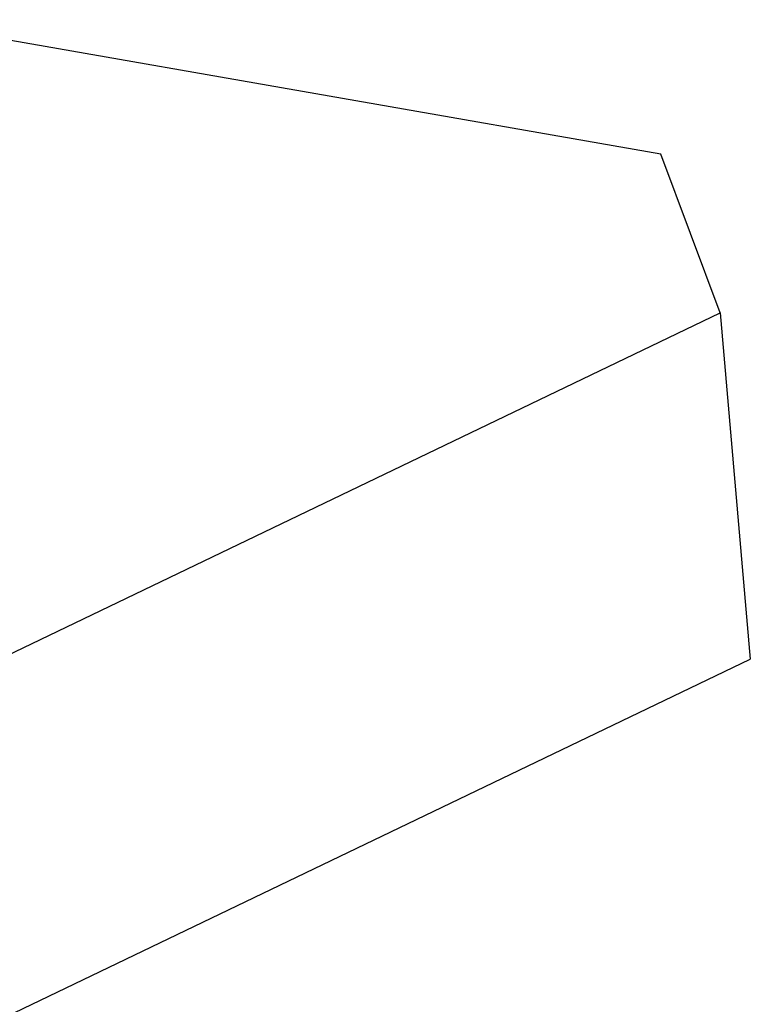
# Model space of a CAD drawing. Header units: millimetres. Extents: x -24622 to 2314, y -1603 to 2287.
# Tile 116 of 197: x -1893 to -1883, y 861 to 874. Entities that reach past the tile are written whole.
import ezdxf

# ---------------------------------------------------------------- set-up
doc = ezdxf.new("R2010")
doc.units = ezdxf.units.MM

msp = doc.modelspace()

# ---------------------------------------------------------------- linework, layer by layer
at = {"color": 7, "linetype": 'Continuous'}
for p, q in [((-1883.996, 872.477), (-1894.489, 874.31)), ((-1883.187, 870.309), (-1883.996, 872.477)), ((-1939.524, 843.259), (-1883.187, 870.309)), ((-1883.187, 870.309), (-1882.777, 865.584)), ((-1939.114, 838.534), (-1882.777, 865.584))]:
    msp.add_line(p, q, dxfattribs=at)

doc.saveas('drawing.dxf')
